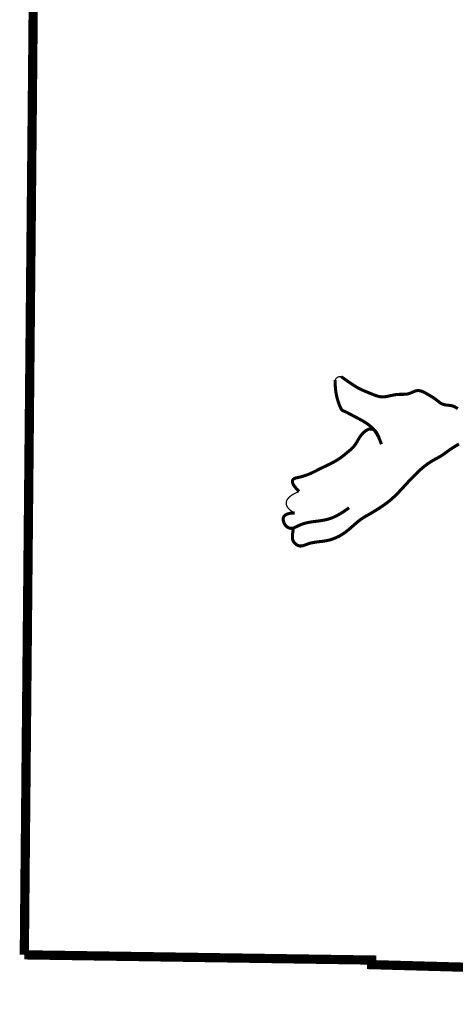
# Model space of a CAD drawing. Extents: x -1.7 to 6.8, y -10.3 to 0.7.
# Tile 8 of 172: x 4.902 to 5.228, y -8.906 to -8.169. Entities that reach past the tile are written whole.
import ezdxf

# ---------------------------------------------------------------- set-up
doc = ezdxf.new("R2010")
doc.units = 0
doc.header["$MEASUREMENT"] = 0
doc.layers.add('BELMONT-BORDER', color=5, linetype='CONTINUOUS')
doc.layers.add('FACE', color=160, linetype='CONTINUOUS')

msp = doc.modelspace()

# ---------------------------------------------------------------- linework, layer by layer
at = {"layer": 'BELMONT-BORDER', "color": 5, "const_width": 0.00691}
for points in [[(4.90523, -8.86905), (4.91404, -7.93363), (5.18137, -7.93108), (5.18149, -7.9411), (5.99675, -7.96401), (5.99682, -7.9498), (6.14721, -7.95278)], [(4.90523, -8.86905), (5.1654, -8.87296), (5.1653, -8.87639), (5.42429, -8.88361), (5.42411, -8.88873), (5.88574, -8.90265)]]:
    msp.add_lwpolyline(points, dxfattribs=at)
at = {"layer": 'FACE', "color": 5}
for points, const_width in [([(5.13797, -8.43848), (5.13823, -8.43804), (5.13849, -8.43766), (5.13875, -8.43735), (5.13901, -8.4371), (5.13927, -8.43688), (5.13951, -8.43671), (5.13975, -8.43656), (5.13998, -8.43644), (5.14019, -8.43632), (5.1404, -8.43622), (5.14063, -8.43614), (5.14089, -8.43607), (5.14119, -8.43602), (5.14155, -8.436), (5.14198, -8.436), (5.1425, -8.43602)], 0.000969), ([(5.1425, -8.43602), (5.14467, -8.43754), (5.14712, -8.43924), (5.14917, -8.44065), (5.15088, -8.4418), (5.15233, -8.44275), (5.15359, -8.44354), (5.15475, -8.44422), (5.15585, -8.44483), (5.15692, -8.44537), (5.15797, -8.44587), (5.159, -8.44633), (5.16002, -8.44677), (5.16104, -8.44719), (5.16205, -8.4476), (5.16308, -8.44802), (5.16411, -8.44845), (5.16516, -8.44888), (5.1662, -8.4493), (5.16724, -8.44971), (5.16826, -8.45009), (5.16926, -8.45042), (5.17023, -8.4507), (5.17116, -8.45092), (5.17205, -8.45107), (5.1729, -8.45114), (5.17373, -8.45116), (5.17454, -8.45112), (5.17534, -8.45104), (5.17614, -8.45092), (5.17695, -8.45077), (5.17779, -8.45059), (5.17865, -8.45041), (5.17954, -8.45021), (5.18045, -8.45001), (5.18139, -8.44982), (5.18233, -8.44965), (5.18329, -8.4495), (5.18426, -8.44938), (5.18523, -8.4493), (5.1862, -8.44926), (5.18716, -8.44924), (5.18813, -8.44924), (5.18909, -8.44923), (5.19004, -8.4492), (5.19098, -8.44914), (5.19191, -8.44901), (5.19282, -8.44881), (5.19373, -8.44852), (5.19462, -8.44818), (5.1955, -8.4478), (5.19637, -8.44742), (5.19724, -8.44706), (5.19811, -8.44675), (5.19898, -8.44653), (5.19985, -8.44642), (5.20074, -8.44644), (5.20162, -8.44659), (5.20251, -8.44683), (5.2034, -8.44717), (5.20428, -8.44756), (5.20516, -8.44801), (5.20603, -8.44848), (5.20689, -8.44897), (5.20773, -8.44945), (5.20855, -8.44992), (5.20935, -8.45039), (5.21013, -8.45086), (5.21088, -8.45132), (5.21161, -8.45179), (5.2123, -8.45225), (5.21295, -8.45272), (5.21357, -8.45319), (5.21416, -8.45366), (5.21472, -8.45412), (5.21527, -8.45456), (5.2158, -8.45498), (5.21633, -8.45538), (5.21686, -8.45575), (5.2174, -8.45607), (5.21796, -8.45635), (5.21852, -8.45659), (5.2191, -8.45679), (5.21969, -8.45696), (5.22028, -8.45709), (5.22088, -8.4572), (5.22149, -8.45729), (5.22209, -8.45736), (5.2227, -8.45742), (5.22331, -8.45747), (5.22393, -8.45753), (5.22457, -8.45762), (5.22522, -8.45775), (5.2259, -8.45793), (5.22661, -8.45817), (5.22735, -8.45849), (5.22812, -8.4589), (5.22894, -8.4594), (5.2298, -8.45999)], 0.0023), ([(5.17264, -8.48665), (5.17152, -8.48362), (5.17037, -8.48103), (5.16918, -8.47885), (5.16797, -8.477), (5.16674, -8.47545), (5.1655, -8.47414), (5.16425, -8.47301), (5.16301, -8.47202), (5.16177, -8.47113), (5.16054, -8.4703), (5.15931, -8.46953), (5.15808, -8.46881), (5.15687, -8.46813), (5.15565, -8.46748), (5.15443, -8.46684), (5.15322, -8.4662), (5.15201, -8.46556), (5.15081, -8.46492), (5.14965, -8.46431), (5.14855, -8.46372), (5.14752, -8.46318), (5.14658, -8.4627), (5.14575, -8.4623), (5.14506, -8.46198), (5.1445, -8.46176), (5.14406, -8.4616), (5.14371, -8.46147), (5.14344, -8.46133), (5.1432, -8.46116), (5.14297, -8.46092), (5.14273, -8.46056), (5.14245, -8.46006), (5.14211, -8.45939), (5.14172, -8.45855), (5.14129, -8.45755), (5.14083, -8.45639), (5.14037, -8.45508), (5.13991, -8.45364), (5.13948, -8.45206), (5.13908, -8.45036), (5.13873, -8.44855), (5.13843, -8.44662), (5.13821, -8.44459), (5.13805, -8.44247), (5.13797, -8.44024), (5.13797, -8.43848)], 0.0023), ([(5.17264, -8.48665), (5.17161, -8.48371), (5.1707, -8.48137), (5.16989, -8.47955), (5.16917, -8.47819), (5.1685, -8.47721), (5.16789, -8.47652), (5.1673, -8.47606), (5.16673, -8.47574), (5.16615, -8.4755), (5.16556, -8.47534), (5.16496, -8.47524), (5.16435, -8.47523), (5.16373, -8.47529), (5.1631, -8.47544), (5.16246, -8.47567), (5.1618, -8.47599), (5.16113, -8.47639), (5.16044, -8.47688), (5.15976, -8.47745), (5.15909, -8.47807), (5.15843, -8.47875), (5.1578, -8.47947), (5.15719, -8.48022), (5.15663, -8.481), (5.1561, -8.4818), (5.15561, -8.4826), (5.15515, -8.48341), (5.15469, -8.48422), (5.15423, -8.48501), (5.15377, -8.4858), (5.15328, -8.48657), (5.15275, -8.48731), (5.15218, -8.48802), (5.15158, -8.48871), (5.15094, -8.48937), (5.15027, -8.49002), (5.14957, -8.49065), (5.14887, -8.49127), (5.14814, -8.49188), (5.14742, -8.49248), (5.14669, -8.49309), (5.14596, -8.4937), (5.14523, -8.4943), (5.14449, -8.49489), (5.14374, -8.49548), (5.14299, -8.49606), (5.14222, -8.49662), (5.14144, -8.49718), (5.14064, -8.49772), (5.13983, -8.49824), (5.139, -8.49875), (5.13815, -8.49926), (5.13727, -8.49976), (5.13637, -8.50025), (5.13544, -8.50074), (5.13449, -8.50122), (5.13351, -8.50171), (5.1325, -8.50219), (5.13148, -8.50268), (5.13045, -8.50316), (5.12942, -8.50365), (5.1284, -8.50414), (5.12739, -8.50462), (5.12641, -8.50511), (5.12545, -8.50559), (5.12452, -8.50608), (5.12359, -8.50655), (5.12267, -8.50703), (5.12174, -8.50749), (5.12079, -8.50795), (5.11982, -8.5084), (5.11881, -8.50883), (5.11776, -8.50925), (5.11669, -8.50964), (5.1156, -8.51002), (5.11453, -8.51037), (5.11349, -8.51069), (5.11249, -8.51097), (5.11157, -8.51122), (5.11073, -8.51142), (5.10999, -8.51158), (5.10935, -8.51172), (5.10878, -8.51184), (5.10828, -8.51197), (5.10784, -8.51212), (5.10743, -8.51231), (5.10705, -8.51256), (5.10669, -8.51288), (5.10634, -8.51329), (5.10607, -8.51384), (5.10597, -8.51455), (5.10613, -8.51548), (5.10661, -8.51664), (5.10751, -8.5181), (5.10892, -8.51987), (5.11091, -8.52201)], 0.0023), ([(5.10671, -8.54974), (5.10639, -8.55175), (5.10617, -8.55343), (5.10603, -8.55485), (5.10598, -8.55602), (5.10603, -8.55701), (5.10617, -8.55786), (5.1064, -8.5586), (5.10671, -8.55928), (5.10712, -8.55993), (5.10761, -8.56056), (5.10817, -8.56114), (5.1088, -8.56166), (5.10947, -8.56211), (5.11019, -8.56246), (5.11095, -8.56271), (5.11173, -8.56283), (5.11252, -8.56283), (5.11334, -8.56271), (5.11418, -8.5625), (5.11504, -8.56222), (5.11594, -8.5619), (5.11687, -8.56156), (5.11783, -8.56121), (5.11884, -8.56089), (5.11989, -8.56061), (5.12098, -8.56036), (5.12209, -8.56016), (5.12321, -8.55998), (5.12432, -8.55982), (5.12543, -8.55968), (5.12652, -8.55955), (5.12757, -8.55943), (5.12858, -8.5593), (5.12956, -8.55917), (5.13052, -8.55903), (5.13147, -8.55886), (5.13243, -8.55866), (5.13341, -8.55842), (5.13443, -8.55814), (5.13549, -8.55781), (5.13661, -8.55741), (5.13778, -8.55695), (5.139, -8.55642), (5.14026, -8.55582), (5.14155, -8.55515), (5.14286, -8.55439), (5.14418, -8.55355), (5.14551, -8.55263), (5.14684, -8.55162), (5.14817, -8.55054), (5.14949, -8.54942), (5.15078, -8.54828), (5.15206, -8.54715), (5.15331, -8.54605), (5.15452, -8.54501), (5.15569, -8.54405), (5.15682, -8.54319), (5.15793, -8.54241), (5.15904, -8.54169), (5.16016, -8.541), (5.16132, -8.54032), (5.16253, -8.53962), (5.16383, -8.53887), (5.16523, -8.53807), (5.16674, -8.53717), (5.16834, -8.5362), (5.17002, -8.53515), (5.17173, -8.53404), (5.17346, -8.53288), (5.17518, -8.53167), (5.17686, -8.53043), (5.17848, -8.52917), (5.18001, -8.52788), (5.18147, -8.52658), (5.18287, -8.52526), (5.18424, -8.52391), (5.18558, -8.52253), (5.18691, -8.52111), (5.18826, -8.51966), (5.18963, -8.51817), (5.19104, -8.51663), (5.19249, -8.51507), (5.19396, -8.5135), (5.19545, -8.51194), (5.19693, -8.51041), (5.1984, -8.50893), (5.19985, -8.50752), (5.20126, -8.5062), (5.20263, -8.50498), (5.20396, -8.50385), (5.20524, -8.50283), (5.20647, -8.50189), (5.20766, -8.50104), (5.20881, -8.50026), (5.20991, -8.49955), (5.21096, -8.49892), (5.21197, -8.49834), (5.21295, -8.4978), (5.2139, -8.49728), (5.21485, -8.49677), (5.2158, -8.49625), (5.21677, -8.49568), (5.21776, -8.49507), (5.2188, -8.49439), (5.21989, -8.49361), (5.2211, -8.49273), (5.22247, -8.49174), (5.22406, -8.49062), (5.22593, -8.48937), (5.22813, -8.48797), (5.23071, -8.48641)], 0.0023), ([(5.11091, -8.52201), (5.10851, -8.52308), (5.10649, -8.52415), (5.10484, -8.52523), (5.10354, -8.52632), (5.10256, -8.5274), (5.10189, -8.52848), (5.10149, -8.52956), (5.10135, -8.53062), (5.10145, -8.53168), (5.10177, -8.53271), (5.10231, -8.53372), (5.10304, -8.5347), (5.10395, -8.53563), (5.10504, -8.53651), (5.10628, -8.53734), (5.10767, -8.5381)], 0.000969), ([(5.10767, -8.5381), (5.10456, -8.5383), (5.10226, -8.53884), (5.10068, -8.53964), (5.09969, -8.54063), (5.09919, -8.54175), (5.09908, -8.54292), (5.09924, -8.54407), (5.09957, -8.54514), (5.09997, -8.54606), (5.10042, -8.54684), (5.1009, -8.54748), (5.10141, -8.54801), (5.10193, -8.54844), (5.10246, -8.54878), (5.10298, -8.54905), (5.10348, -8.54926), (5.10395, -8.54941), (5.10439, -8.54953), (5.10483, -8.5496), (5.10525, -8.54962), (5.10568, -8.5496), (5.10611, -8.54953), (5.10656, -8.54941), (5.10703, -8.54925), (5.10753, -8.54905), (5.10806, -8.54881), (5.10862, -8.54854), (5.10921, -8.54824), (5.10984, -8.54793), (5.11049, -8.54761), (5.11117, -8.5473), (5.11188, -8.54699), (5.11262, -8.54669), (5.1134, -8.54641), (5.11421, -8.54615), (5.11505, -8.54589), (5.11594, -8.54566), (5.11686, -8.54544), (5.11782, -8.54523), (5.11883, -8.54504), (5.11988, -8.54487), (5.12097, -8.5447), (5.12209, -8.54455), (5.12324, -8.54439), (5.12439, -8.54424), (5.12556, -8.54409), (5.12673, -8.54392), (5.12788, -8.54375), (5.12903, -8.54355), (5.13017, -8.54334), (5.13131, -8.54309), (5.13245, -8.5428), (5.13361, -8.54247), (5.1348, -8.54207), (5.13601, -8.54161), (5.13726, -8.54107), (5.13855, -8.54045), (5.13989, -8.53976), (5.14126, -8.53899), (5.14265, -8.53815), (5.14407, -8.53725), (5.14551, -8.53628), (5.14696, -8.53526), (5.14841, -8.5342)], 0.0023)]:
    msp.add_lwpolyline(points, dxfattribs=dict(at, const_width=const_width))

doc.saveas('drawing.dxf')
